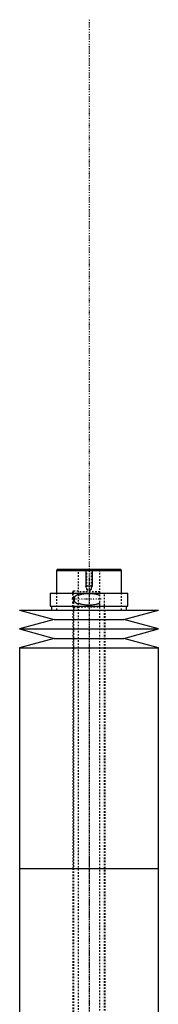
# Model space of a CAD drawing. Extents: x -174 to 702, y -319 to 984.
# Tile 7 of 7: x 605 to 695, y 348 to 984. Entities that reach past the tile are written whole.
import ezdxf

# ---------------------------------------------------------------- set-up
doc = ezdxf.new("R2010")
doc.units = 0
doc.linetypes.add('CENTER', pattern=[1.5, 0.45, -0.5, 0.05, -0.5])
doc.linetypes.add('DASHED', pattern=[2, 1, -1])
for name, color, linetype in [('AM_0', 7, 'CONTINUOUS'), ('AM_10', 7, 'CONTINUOUS'), ('AM_3', 7, 'DASHED'), ('AM_7', 7, 'CENTER')]:
    doc.layers.add(name, color=color, linetype=linetype)

msp = doc.modelspace()

# ---------------------------------------------------------------- linework, layer by layer
at = {"layer": 'AM_0', "color": 7, "linetype": 'CONTINUOUS'}
for p, q in [((630, 629), (629, 628)), ((629, 628), (629, 613.5)), ((629, 628), (671, 628)), ((630, 629), (670, 629)), ((671, 628), (670, 629)), ((671, 613.5), (671, 628)), ((624.85, 613.5), (624.85, 605)), ((624.85, 613.5), (675.15, 613.5)), ((675.15, 605), (675.15, 613.5)), ((624.85, 605), (675.15, 605)), ((625.65, 605), (625.65, 602.5)), ((674.35, 602.5), (674.35, 605)), ((605, 602.5), (627.5, 596.4)), ((605, 602.5), (695, 602.5)), ((672.5, 596.4), (695, 602.5)), ((627.5, 596.4), (605, 590.3)), ((627.5, 596.4), (672.5, 596.4)), ((695, 590.3), (672.5, 596.4)), ((605, 590.3), (627.5, 584.2)), ((605, 590.3), (695, 590.3)), ((672.5, 584.2), (695, 590.3)), ((627.5, 584.2), (605, 578.1)), ((627.5, 584.2), (672.5, 584.2)), ((695, 578.1), (672.5, 584.2)), ((605, 578.1), (605, 435.5)), ((605, 578.1), (695, 578.1)), ((695, 435.5), (695, 578.1)), ((605, 435.5), (605, 292.9)), ((605, 435.5), (695, 435.5)), ((605, 435.5), (695, 435.5)), ((695, 292.9), (695, 435.5))]:
    msp.add_line(p, q, dxfattribs=at)
at = {"layer": 'AM_10', "color": 7, "linetype": 'CONTINUOUS'}
for p, q in [((648, 629), (648, 618)), ((652, 629), (652, 618)), ((652, 618), (648, 618)), ((648.38, 616.9), (648, 618)), ((651.62, 616.9), (652, 618))]:
    msp.add_line(p, q, dxfattribs=at)
at = {"layer": 'AM_3', "color": 6, "linetype": 'DASHED'}
for p, q in [((643, 629), (643, -50.5)), ((648, 629), (648.38, 628.62)), ((648.38, 628.62), (648.38, 615.8)), ((648.38, 628.62), (651.62, 628.62)), ((651.62, 628.62), (652, 629)), ((651.62, 615.8), (651.62, 628.62)), ((657, -50.5), (657, 629)), ((629, 613.5), (629, 602.5)), ((639.5, 609.9), (639.5, 614.25)), ((643, 614.75), (640, 614.75)), ((640, 613.5), (640, 614.75)), ((640, 613.5), (640, -10.5)), ((657, 614.35), (643, 614.35)), ((648.38, 615.8), (650, 614.86)), ((648.38, 615.8), (651.62, 615.8)), ((650, 614.86), (651.62, 615.8)), ((660, -20.5), (660, 613.5)), ((671, 602.5), (671, 613.5)), ((639.5, 609.9), (640.5, 609.9)), ((639.5, 604.75), (639.5, 608.1)), ((639.5, 608.1), (640.5, 608.1)), ((639.83, 609.9), (639.83, 608.1)), ((640.5, 608.1), (640.5, 609.9)), ((639.5, 602.5), (639.5, 435.5)), ((640, 604.25), (643, 604.25)), ((643, 604.65), (657, 604.65)), ((660.5, 435.5), (660.5, 602.5)), ((639.5, 435.5), (639.5, 256.75)), ((660.5, 257.5), (660.5, 435.5))]:
    msp.add_line(p, q, dxfattribs=at)
for points in [[(643, 612.59, 0), (642.89, 612.55, 0), (642.69, 612.46, 0), (642.48, 612.36, 0), (642.38, 612.31, 0), (642.27, 612.26, 0), (642.07, 612.15, 0), (641.88, 612.04, 0), (641.69, 611.91, 0), (641.51, 611.79, 0), (641.34, 611.65, 0), (641.25, 611.58, 0), (641.17, 611.51, 0), (641.01, 611.36, 0), (640.87, 611.2, 0), (640.73, 611.03, 0), (640.65, 610.93, 0), (640.63, 610.9, 0), (640.61, 610.87, 0), (640.6, 610.85, 0), (640.59, 610.84, 0), (640.57, 610.81, 0), (640.55, 610.77, 0), (640.53, 610.74, 0), (640.51, 610.71, 0), (640.49, 610.68, 0), (640.48, 610.66, 0), (640.47, 610.64, 0), (640.46, 610.61, 0), (640.44, 610.57, 0), (640.43, 610.56, 0), (640.42, 610.54, 0), (640.4, 610.51, 0), (640.39, 610.47, 0), (640.38, 610.45, 0), (640.37, 610.43, 0), (640.36, 610.4, 0), (640.34, 610.36, 0), (640.33, 610.33, 0), (640.31, 610.29, 0), (640.3, 610.25, 0), (640.29, 610.24, 0), (640.29, 610.22, 0), (640.28, 610.18, 0), (640.27, 610.14, 0), (640.25, 610.11, 0), (640.24, 610.07, 0), (640.24, 610.03, 0), (640.23, 610.01, 0), (640.23, 609.99, 0), (640.22, 609.96, 0), (640.21, 609.92, 0), (640.21, 609.9, 0)], [(657, 611.85, 0), (656.94, 611.88, 0), (656.83, 611.93, 0), (656.72, 611.99, 0), (656.66, 612.01, 0), (656.61, 612.04, 0), (656.49, 612.09, 0), (656.37, 612.14, 0), (656.26, 612.18, 0), (656.14, 612.23, 0), (656.02, 612.27, 0), (655.95, 612.29, 0), (655.89, 612.31, 0), (655.77, 612.35, 0), (655.65, 612.39, 0), (655.21, 612.52, 0), (654.82, 612.62, 0), (654.43, 612.7, 0), (653.64, 612.84, 0), (652.82, 612.95, 0), (652.01, 613.03, 0), (651.19, 613.07, 0), (650.39, 613.1, 0), (650, 613.1, 0), (649.61, 613.1, 0), (648.81, 613.07, 0), (647.99, 613.03, 0), (647.18, 612.95, 0), (646.36, 612.84, 0), (645.57, 612.7, 0), (645.18, 612.62, 0), (644.79, 612.52, 0), (644.35, 612.39, 0), (644.23, 612.35, 0), (644.11, 612.31, 0), (644.05, 612.29, 0), (643.98, 612.27, 0), (643.86, 612.23, 0), (643.74, 612.18, 0), (643.63, 612.14, 0), (643.51, 612.09, 0), (643.39, 612.04, 0), (643.34, 612.01, 0), (643.28, 611.99, 0), (643.17, 611.93, 0), (643.06, 611.88, 0), (643, 611.85, 0)], [(640.5, 608.31, 0), (640.55, 608.23, 0), (640.64, 608.08, 0), (640.75, 607.94, 0), (640.8, 607.87, 0), (640.86, 607.81, 0), (640.97, 607.68, 0), (641.1, 607.56, 0), (641.22, 607.44, 0), (641.36, 607.33, 0), (641.5, 607.22, 0), (641.57, 607.17, 0), (641.64, 607.12, 0), (641.79, 607.02, 0), (641.94, 606.93, 0), (642.1, 606.84, 0), (642.26, 606.75, 0), (642.42, 606.67, 0), (642.5, 606.63, 0), (642.58, 606.59, 0), (642.75, 606.51, 0), (642.92, 606.44, 0), (643, 606.41, 0)], [(643, 607.15, 0), (643.06, 607.12, 0), (643.17, 607.07, 0), (643.28, 607.01, 0), (643.34, 606.99, 0), (643.39, 606.96, 0), (643.51, 606.91, 0), (643.63, 606.86, 0), (643.74, 606.82, 0), (643.86, 606.77, 0), (643.98, 606.73, 0), (644.05, 606.71, 0), (644.11, 606.69, 0), (644.23, 606.65, 0), (644.35, 606.61, 0), (644.79, 606.48, 0), (645.18, 606.38, 0), (645.57, 606.3, 0), (646.36, 606.16, 0), (647.18, 606.05, 0), (647.99, 605.97, 0), (648.81, 605.93, 0), (649.61, 605.9, 0), (650, 605.9, 0), (650.39, 605.9, 0), (651.19, 605.93, 0), (652.01, 605.97, 0), (652.82, 606.05, 0), (653.64, 606.16, 0), (654.43, 606.3, 0), (654.82, 606.38, 0), (655.21, 606.48, 0), (655.65, 606.61, 0), (655.77, 606.65, 0), (655.89, 606.69, 0), (655.95, 606.71, 0), (656.02, 606.73, 0), (656.14, 606.77, 0), (656.26, 606.82, 0), (656.37, 606.86, 0), (656.49, 606.91, 0), (656.61, 606.96, 0), (656.66, 606.99, 0), (656.72, 607.01, 0), (656.83, 607.07, 0), (656.94, 607.12, 0), (657, 607.15, 0)]]:
    msp.add_polyline3d(points, dxfattribs=at)
for centre, start, end in [((640, 614.25), 90, 180), ((640, 604.75), 180, 270)]:
    msp.add_arc(centre, 0.5, start, end, dxfattribs=at)
at = {"layer": 'AM_7', "color": 4, "linetype": 'CENTER'}
for p, q in [((650, 984.27), (650, -99.78)), ((650, 622.4), (650, 426.6)), ((657.88, 609.5), (638.62, 609.5)), ((650, 444.4), (650, 248.6))]:
    msp.add_line(p, q, dxfattribs=at)

doc.saveas('drawing.dxf')
